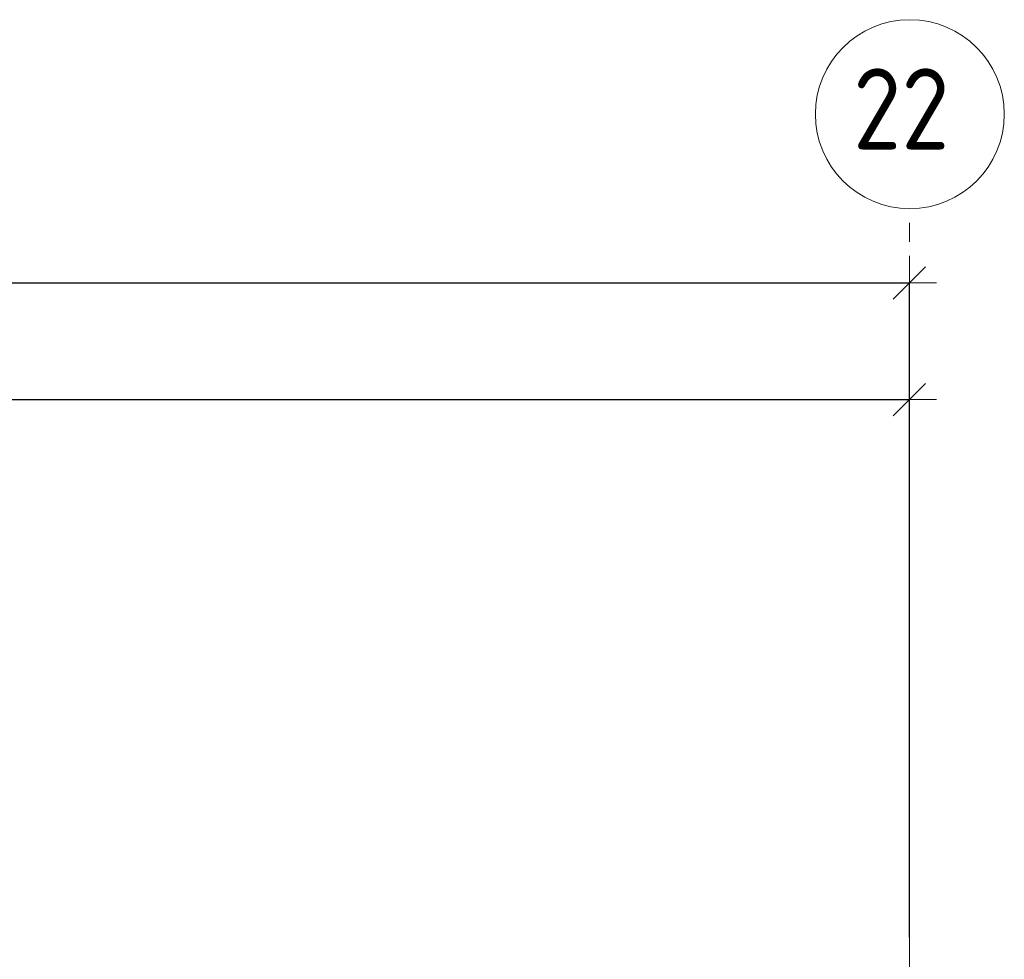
# Model space of a CAD drawing. Header units: metres. Extents: x -38 to 93, y -15 to 21.
# Tile 150 of 256: x 58.31 to 61.95, y 17.06 to 20.53. Entities that reach past the tile are written whole.
import ezdxf

# ---------------------------------------------------------------- set-up
doc = ezdxf.new("R2010")
doc.units = ezdxf.units.M
doc.header["$PDMODE"] = 65
doc.linetypes.add('______11', pattern=[0.5, 0.4, -0.05, 0, -0.05])
doc.linetypes.add('______5', pattern=[1.1, 0.8, -0.1, 0.1, -0.1])
doc.layers.add('XR$1$Осевая линия (1)', color=7, linetype='______5', lineweight=13)
doc.layers.add('XR$1$Размерная линия (1)', color=7, linetype='Continuous', lineweight=13)
doc.styles.add('ISOCPEUR', font='txt')
doc.dimstyles.new('DIMSTYLE_3', dxfattribs={"dimtxt": 0.2, "dimasz": 0.2, "dimexe": 0, "dimexo": 0, "dimgap": 0.1, "dimtad": 2, "dimdec": 0, "dimlfac": 1000, "dimrnd": 5, "dimzin": 12, "dimdsep": 46, "dimtxsty": 'ISOCPEUR', "dimblk1": 'ALL_ML_STRICH', "dimblk2": 'ALL_ML_STRICH', "dimsah": 1, "dimcen": 0, "dimclrd": 7, "dimclre": 256, "dimclrt": 7, "dimadec": 0, "dimazin": 0, "dimtfac": 1, "dimtdec": 0, "dimtix": 1, "dimtmove": 2, "dimatfit": 3, "dimfxl": 0, "dimtzin": 0, "dimlwd": 0, "dimlwe": -3, "dimarcsym": 0})

# ---------------------------------------------------------------- blocks, each defined once
blk = doc.blocks.new('ALL_ML_STRICH')
at = {"color": 0, "linetype": 'ByBlock', "lineweight": -2}
for p, q in [((0, -0.5), (0, 0.5)), ((-0.3, -0.3), (0.3, 0.3)), ((-1, 0), (0.5, 0))]:
    blk.add_line(p, q, dxfattribs=at)
blk = doc.blocks.new('*D10')
at = {"layer": 'DEFPOINTS', "color": 7, "linetype": 'Continuous', "lineweight": 13, "transparency": 33554687}
for p in [(0.5, 19.5574), (0.5, 19.3768), (61.6, 17.1197)]:
    blk.add_point(p, dxfattribs=at)
at = {"layer": 'XR$1$Размерная линия (1)', "color": 9, "linetype": 'Continuous', "lineweight": -2, "true_color": 0xc7c7c7, "transparency": 33554687}
for p, q in [((0.5, 19.3568), (0.5, 19.5574)), ((61.6, 17.1397), (61.6, 19.5574))]:
    blk.add_line(p, q, dxfattribs=at)
at = {"layer": 'XR$1$Размерная линия (1)', "color": 7, "linetype": 'Continuous', "lineweight": -2, "transparency": 33554687}
blk.add_line((0.5, 19.5574), (61.6, 19.5574), dxfattribs=at)
at = {"layer": 'XR$1$Размерная линия (1)', "color": 7, "linetype": 'Continuous', "lineweight": 13, "transparency": 33554687, "xscale": 0.2, "yscale": 0.2, "zscale": 0.2, "rotation": 180}
blk.add_blockref('ALL_ML_STRICH', (0.5, 19.5574), dxfattribs=at)
at = {"layer": 'XR$1$Размерная линия (1)', "color": 7, "linetype": 'Continuous', "lineweight": 13, "transparency": 33554687, "xscale": 0.2, "yscale": 0.2, "zscale": 0.2}
blk.add_blockref('ALL_ML_STRICH', (61.6, 19.5574), dxfattribs=at)
at = {"layer": 'XR$1$Размерная линия (1)', "color": 7, "linetype": 'Continuous', "lineweight": 13, "transparency": 33554687, "insert": (31.1, 19.7074), "char_height": 0.2, "width": 1, "attachment_point": 5, "style": 'ISOCPEUR'}
blk.add_mtext('\\A1;{61100}', dxfattribs=at)
blk = doc.blocks.new('*D37')
at = {"layer": 'DEFPOINTS', "color": 7, "linetype": 'Continuous', "lineweight": 13, "transparency": 33554687}
for p in [(51.5, 19.1261), (61.6, 17.4912), (51.5, 17.3896)]:
    blk.add_point(p, dxfattribs=at)
at = {"layer": 'XR$1$Размерная линия (1)', "color": 9, "linetype": 'Continuous', "lineweight": -2, "true_color": 0xc7c7c7, "transparency": 33554687}
for p, q in [((51.5, 17.4096), (51.5, 19.1261)), ((61.6, 17.5112), (61.6, 19.1261))]:
    blk.add_line(p, q, dxfattribs=at)
at = {"layer": 'XR$1$Размерная линия (1)', "color": 7, "linetype": 'Continuous', "lineweight": -2, "transparency": 33554687}
blk.add_line((51.5, 19.1261), (61.6, 19.1261), dxfattribs=at)
at = {"layer": 'XR$1$Размерная линия (1)', "color": 7, "linetype": 'Continuous', "lineweight": 13, "transparency": 33554687, "xscale": 0.2, "yscale": 0.2, "zscale": 0.2, "rotation": 180}
blk.add_blockref('ALL_ML_STRICH', (51.5, 19.1261), dxfattribs=at)
at = {"layer": 'XR$1$Размерная линия (1)', "color": 7, "linetype": 'Continuous', "lineweight": 13, "transparency": 33554687, "xscale": 0.2, "yscale": 0.2, "zscale": 0.2}
blk.add_blockref('ALL_ML_STRICH', (61.6, 19.1261), dxfattribs=at)
at = {"layer": 'XR$1$Размерная линия (1)', "color": 7, "linetype": 'Continuous', "lineweight": 13, "transparency": 33554687, "insert": (56.6, 19.2761), "char_height": 0.2, "width": 1, "attachment_point": 5, "style": 'ISOCPEUR'}
blk.add_mtext('\\A1;{10100}', dxfattribs=at)

msp = doc.modelspace()

# ---------------------------------------------------------------- linework, layer by layer
at = {"layer": 'XR$1$Осевая линия (1)', "color": 253, "linetype": '______11', "lineweight": 13, "true_color": 0xa0a0a0, "transparency": 33554687}
msp.add_line((61.6, -3.39), (61.6, 19.78), dxfattribs=at)
at = {"layer": 'XR$1$Осевая линия (1)', "color": 7, "linetype": 'Continuous', "lineweight": 13, "transparency": 33554687}
msp.add_circle((61.6018, 20.1812), 0.3493, dxfattribs=at)

# ---------------------------------------------------------------- texts
at = {"layer": 'XR$1$Осевая линия (1)', "color": 7, "linetype": 'Continuous', "lineweight": 13, "transparency": 33554687, "insert": (61.3918, 20.0507), "char_height": 0.3, "width": 0.550812, "attachment_point": 7, "style": 'ISOCPEUR'}
msp.add_mtext('\\W0.87;22', dxfattribs=at)

# ---------------------------------------------------------------- dimensions: what is measured, and where the dimension line sits
at = {"layer": 'XR$1$Размерная линия (1)', "color": 7, "linetype": 'Continuous', "lineweight": 13, "transparency": 33554687}
for base, p1, p2, picture, middle in [((61.6, 19.5574), (0.5, 19.3568), (61.6, 17.1397), '*D10', (31.1, 19.7074)), ((61.6, 19.1261), (51.5, 17.4096), (61.6, 17.5112), '*D37', (56.6, 19.2761))]:
    dim = msp.add_linear_dim(base=base, p1=p1, p2=p2, dimstyle='DIMSTYLE_3', override={"dimpost": '<>', "dimclrd": 7, "dimclre": 9, "dimclrt": 7, "dimlwd": 0, "dimlwe": 65533}, dxfattribs=at)
    dim.commit()
    dim.dimension.update_dxf_attribs({"geometry": picture, "text_midpoint": middle, "dimtype": 160})

doc.saveas('drawing.dxf')
